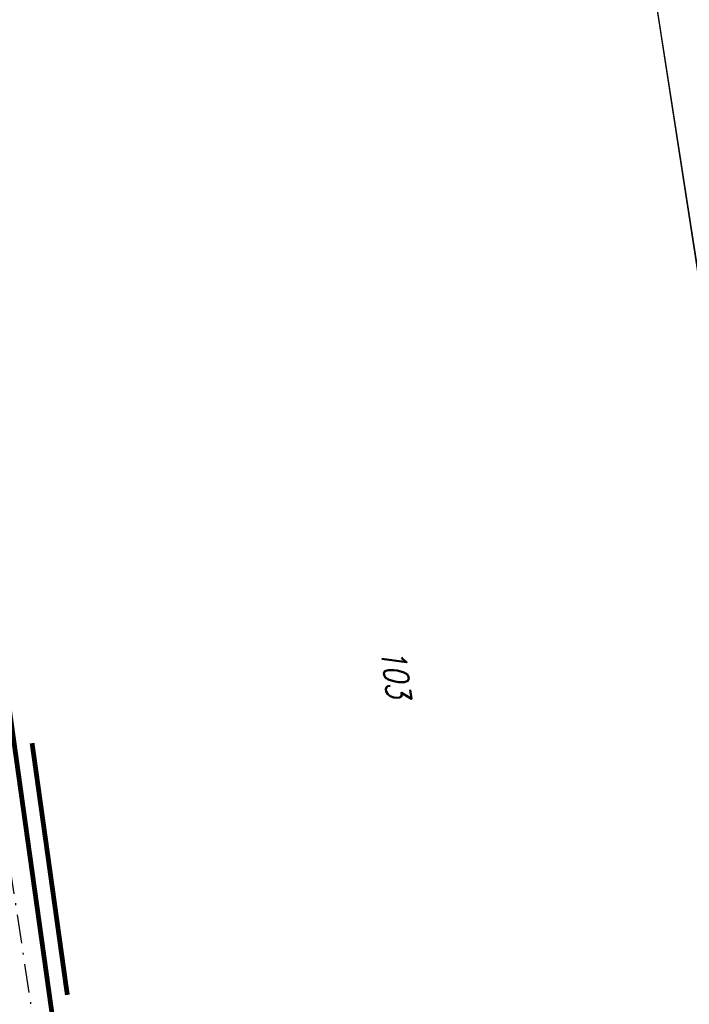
# Model space of a CAD drawing. Extents: x 446224 to 446791, y 446199 to 447379.
# Tile 52 of 113: x 446519 to 446588, y 446917 to 447019. Entities that reach past the tile are written whole.
import ezdxf

# ---------------------------------------------------------------- set-up
doc = ezdxf.new("R2010")
doc.units = 0
doc.header["$LTSCALE"] = 2
doc.header["$MEASUREMENT"] = 0
for name, pattern in [('AUSGEZOGEN', [0]), ('BAB-FM2', [2.6, 1.5, -0.5, 0.1, -0.5]), ('GEMARKBAB', [3.7, 2, -0.5, 0.1, -0.5, 0.1, -0.5])]:
    doc.linetypes.add(name, pattern=pattern)
for name, color, linetype in [('201-FLSTNR', 8, 'AUSGEZOGEN'), ('201-GEMARKGRZ', 7, 'GEMARKBAB'), ('201-GRENZL', 8, 'AUSGEZOGEN'), ('201-GRENZL-BAB', 7, 'AUSGEZOGEN'), ('BAB_FM', 5, 'BAB-FM2'), ('STROMLTG', 4, 'AUSGEZOGEN')]:
    doc.layers.add(name, color=color, linetype=linetype)
doc.styles.add('ROMANS', font='romans.shx', dxfattribs={"width": 0.8})

msp = doc.modelspace()

# ---------------------------------------------------------------- linework, layer by layer
at = {"layer": '201-GEMARKGRZ', "const_width": 0.5, "flags": 128}
msp.add_lwpolyline([(446519.81, 446944.14), (446523.48, 446917.95)], dxfattribs=at)
at = {"layer": '201-GRENZL'}
msp.add_line((446574.58, 447087.48), (446608.88, 446864.79), dxfattribs=at)
at = {"layer": '201-GRENZL-BAB', "const_width": 0.5, "flags": 128}
msp.add_lwpolyline([(446499.79, 447073.66), (446531.08, 446850.38)], dxfattribs=at)
at = {"layer": 'BAB_FM', "flags": 128}
msp.add_lwpolyline([(446480.79, 447302.55), (446478.15, 447289.43), (446476.49, 447271.89), (446476.53, 447247.9), (446484.51, 447175.57), (446483.9, 447156.33), (446485.1, 447147.91), (446492.37, 447098.44), (446506.72, 446999.46), (446514.63, 446950.07), (446522.15, 446900.63), (446529.74, 446851.2), (446535.6, 446801.53), (446540.64, 446745.55), (446545.8, 446702.01), (446555.7, 446623.64), (446560.33, 446603.07)], dxfattribs=at)
at = {"layer": 'STROMLTG', "flags": 128}
msp.add_lwpolyline([(446641.36, 447372.99), (446610.49, 447235.64), (446575.64, 447081.62), (446583.84, 447027.39), (446596.68, 446944.88), (446608.61, 446866.5), (446618.79, 446802.15), (446628.3, 446739.69), (446638.53, 446670.99), (446650.11, 446597.35), (446661.4, 446526.06)], dxfattribs=at)

# ---------------------------------------------------------------- texts
at = {"layer": '201-FLSTNR', "style": 'ROMANS', "oblique": 15, "width": 0.8}
msp.add_text('103', height=2.5, rotation=277.4163, dxfattribs=at).set_placement((446556.13, 446953.84))

doc.saveas('drawing.dxf')
